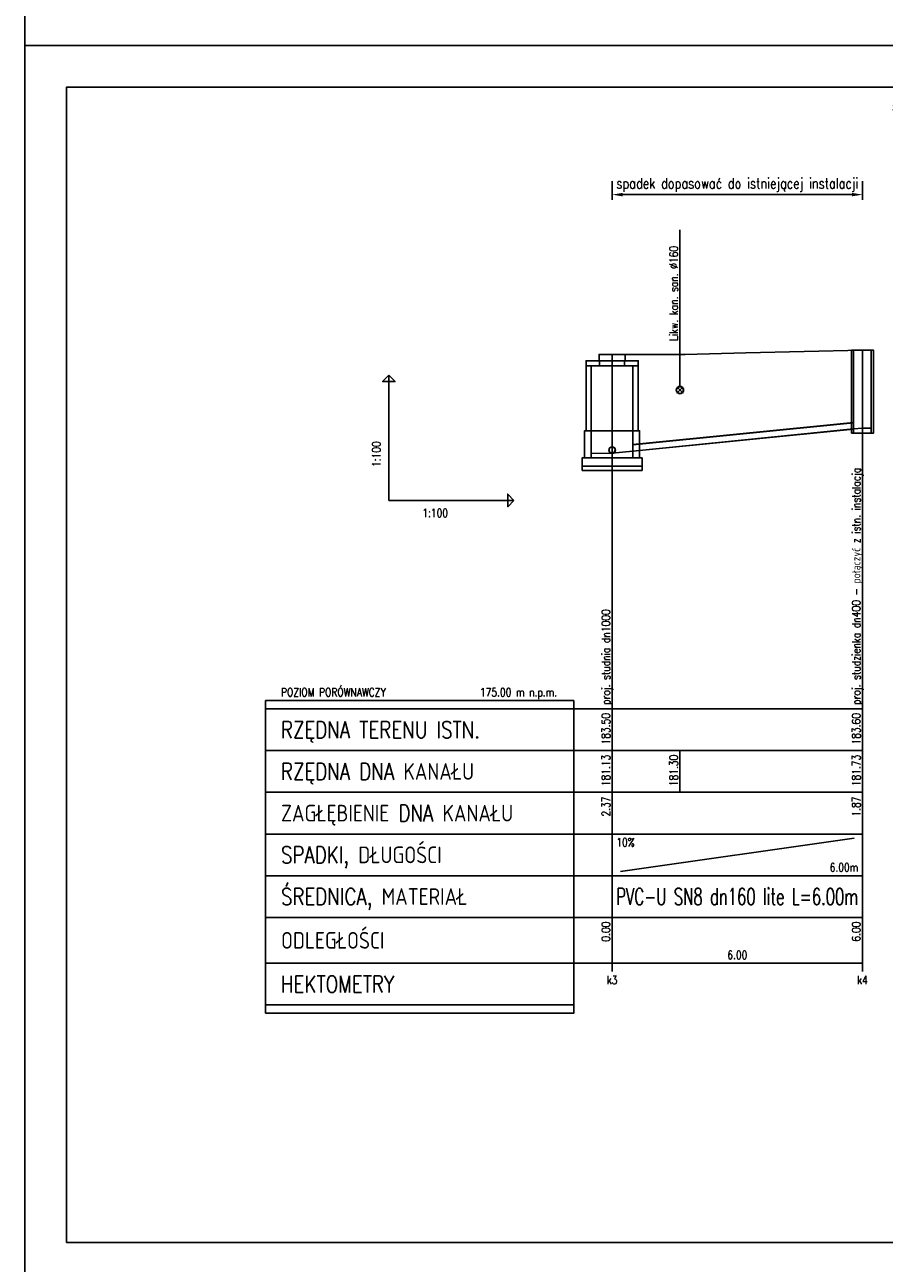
# Model space of a CAD drawing. Header units: millimetres. Extents: x -585 to 636, y -2124 to -85.
# Tile 16 of 19: x 6 to 212, y -674 to -377. Entities that reach past the tile are written whole.
import ezdxf
from ezdxf.enums import TextEntityAlignment as Align

# ---------------------------------------------------------------- set-up
doc = ezdxf.new("R2010")
doc.units = ezdxf.units.MM
doc.header["$LTSCALE"] = 2
for name, color, linetype in [('Liczby', 7, 'Continuous'), ('Linie_opisowe', 7, 'Continuous'), ('Linie_tabeli', 7, 'Continuous'), ('Odcinki', 7, 'Continuous'), ('Opis_PZ', 7, 'Continuous'), ('Opis_uzbr_n', 7, 'Continuous'), ('Opis_wl', 7, 'Continuous'), ('Teren_istn', 3, 'Continuous'), ('Uzbr_podz', 7, 'Continuous'), ('warstwa_nr_0', 8, 'Continuous'), ('Wezly', 7, 'Continuous')]:
    doc.layers.add(name, color=color, linetype=linetype)
doc.styles.get("Standard").update_dxf_attribs({"font": 'simplex.shx', "width": 0.8})
doc.dimstyles.new('ISO-25', dxfattribs={"dimtxt": 2.5, "dimasz": 2.5, "dimexe": 1.25, "dimexo": 0.625, "dimtad": 1, "dimtxsty": 'Standard', "dimcen": 2.5, "dimadec": 0, "dimazin": 0, "dimtfac": 1, "dimtmove": 0, "dimatfit": 3, "dimfxl": 1, "dimarcsym": 0})

# ---------------------------------------------------------------- blocks, each defined once
blk = doc.blocks.new('*D10')
at = {"layer": 'Defpoints', "color": 0, "transparency": 16777216}
for p in [(219.53, -395.56), (266.57, -395.56), (266.57, -399.43)]:
    blk.add_point(p, dxfattribs=at)
at = {"layer": 'warstwa_nr_0', "color": 0, "lineweight": -2, "transparency": 16777216}
for p, q in [((219.53, -396.19), (219.53, -400.68)), ((266.57, -396.19), (266.57, -400.68)), ((222.03, -399.43), (264.07, -399.43))]:
    blk.add_line(p, q, dxfattribs=at)
at = {"layer": 'warstwa_nr_0', "color": 0, "transparency": 16777216}
for points in [[(222.03, -399.02), (222.03, -399.85), (219.53, -399.43)], [(264.07, -399.02), (264.07, -399.85), (266.57, -399.43)]]:
    blk.add_solid(points, dxfattribs=at)
at = {"layer": 'warstwa_nr_0', "color": 0, "transparency": 16777216, "insert": (243.05, -397.14), "char_height": 2.5, "attachment_point": 5}
blk.add_mtext('spadek dopasować do istniejącej instalacji', dxfattribs=at)
blk = doc.blocks.new('*D13')
at = {"layer": 'Defpoints', "color": 0, "transparency": 16777216}
for p in [(146.89, -414.13), (206.93, -414.13), (206.93, -418)]:
    blk.add_point(p, dxfattribs=at)
at = {"layer": 'warstwa_nr_0', "color": 0, "lineweight": -2, "transparency": 16777216}
for p, q in [((146.89, -414.75), (146.89, -419.25)), ((206.93, -414.75), (206.93, -419.25)), ((149.39, -418), (204.43, -418))]:
    blk.add_line(p, q, dxfattribs=at)
at = {"layer": 'warstwa_nr_0', "color": 0, "transparency": 16777216}
for points in [[(149.39, -417.58), (149.39, -418.41), (146.89, -418)], [(204.43, -417.58), (204.43, -418.41), (206.93, -418)]]:
    blk.add_solid(points, dxfattribs=at)
at = {"layer": 'warstwa_nr_0', "color": 0, "transparency": 16777216, "insert": (176.91, -415.7), "char_height": 2.5, "attachment_point": 5}
blk.add_mtext('spadek dopasować do istniejącej instalacji', dxfattribs=at)

msp = doc.modelspace()

# ---------------------------------------------------------------- linework, layer by layer
at = {"layer": 'Linie_opisowe'}
msp.add_line((163.1675, -464.0594), (163.1675, -426.4593), dxfattribs=at)
at = {"layer": 'Linie_tabeli'}
for p, q in [((93.3455, -491.3304), (93.3455, -461.3304)), ((93.3455, -491.3304), (123.3455, -491.3304)), ((63.7775, -541.3304), (157.6975, -541.3304)), ((146.8867, -541.3304), (146.8867, -571.3304)), ((146.8867, -541.3304), (206.9321, -541.3304)), ((206.9321, -541.3304), (206.9321, -571.3304)), ((206.9321, -541.3304), (206.9321, -602.3304)), ((63.7775, -551.3304), (157.6975, -551.3304)), ((146.8867, -551.3304), (206.9321, -551.3304)), ((163.1675, -551.3304), (163.1675, -561.3304)), ((63.7775, -561.3304), (157.6975, -561.3304)), ((146.8867, -561.3304), (206.9321, -561.3304)), ((63.7775, -571.3304), (157.6975, -571.3304)), ((146.8867, -571.3304), (146.8867, -581.3304)), ((146.8867, -571.3304), (146.8867, -581.3304)), ((146.8867, -571.3304), (206.9321, -571.3304)), ((148.8867, -580.3304), (204.9321, -572.3304)), ((206.9321, -571.3304), (206.9321, -581.3304)), ((63.7775, -581.3304), (157.6975, -581.3304)), ((146.8867, -581.3304), (146.8867, -591.3304)), ((146.8867, -581.3304), (206.9321, -581.3304)), ((206.9321, -581.3304), (206.9321, -591.3304)), ((63.7775, -591.3304), (157.6975, -591.3304)), ((146.8867, -591.3304), (146.8867, -604.3304)), ((146.8867, -591.3304), (206.9321, -591.3304)), ((206.9321, -591.3304), (206.9321, -604.3304)), ((63.7775, -602.3304), (157.6975, -602.3304)), ((146.8867, -602.3304), (206.9321, -602.3304)), ((63.7775, -612.3304), (137.6975, -612.3304))]:
    msp.add_line(p, q, dxfattribs=at)
for points in [[(6.0076, -382.2637), (426.0076, -382.2637), (426.0076, -85.2637), (6.0076, -85.2637)], [(6.0076, -679.2637), (426.0076, -679.2637), (426.0076, -382.2637), (6.0076, -382.2637)], [(16.0076, -669.2637), (416.0076, -669.2637), (416.0076, -392.2637), (16.0076, -392.2637)], [(93.3455, -461.3304), (94.8455, -462.8304), (91.8455, -462.8304)], [(123.3455, -491.3304), (121.8455, -492.8304), (121.8455, -489.8304)], [(63.7775, -614.3304), (137.6975, -614.3304), (137.6975, -539.3304), (63.7775, -539.3304)]]:
    msp.add_lwpolyline(points, close=True, dxfattribs=at)
for points in [[(146.8867, -541.3304), (146.8867, -456.3304)], [(206.9321, -541.3304), (206.9321, -455.3304)]]:
    msp.add_lwpolyline(points, dxfattribs=at)
at = {"layer": 'Odcinki'}
for points in [[(151.8867, -478.0311), (204.8071, -472.7391), (204.8071, -472.6663), (151.8867, -477.9584)], [(151.8867, -479.4856), (204.8071, -474.1936), (204.8071, -474.2663), (151.8867, -479.5584)]]:
    msp.add_lwpolyline(points, close=True, dxfattribs=at)
at = {"layer": 'Opis_wl'}
for radius in [0.8, 0.8, 0.7273, 0.7273]:
    msp.add_circle((146.8867, -479.2584), radius, dxfattribs=at)
at = {"layer": 'Teren_istn'}
msp.add_lwpolyline([(146.8867, -456.3304), (164.3867, -456.3304), (178.9329, -455.9468), (206.9321, -455.3304)], dxfattribs=at)
at = {"layer": 'Uzbr_podz', "const_width": 0.3}
for points in [[(162.3675, -465.6594), (163.9675, -464.0594)], [(162.3675, -464.0594), (163.9675, -465.6594)]]:
    msp.add_lwpolyline(points, dxfattribs=at)
at = {"layer": 'Uzbr_podz'}
for radius in [0.88, 0.8]:
    msp.add_circle((163.1675, -464.8594), radius, dxfattribs=at)
at = {"layer": 'Wezly'}
for p, q in [((149.8867, -457.8304), (143.8867, -457.8304)), ((149.8867, -459.0304), (143.8867, -459.0304)), ((152.4867, -474.6304), (141.2867, -474.6304))]:
    msp.add_line(p, q, dxfattribs=at)
for points in [[(143.7667, -457.8304), (150.0067, -457.8304), (150.0067, -456.3304), (143.7667, -456.3304)], [(204.2759, -455.3304), (209.5884, -455.3304), (209.5884, -455.3304), (204.2759, -455.3304)], [(204.2759, -475.1936), (209.5884, -475.1936), (209.5884, -455.3304), (204.2759, -455.3304)], [(204.8071, -475.1936), (209.0571, -475.1936), (209.0571, -455.3304), (204.8071, -455.3304)], [(143.8867, -457.8304), (140.6367, -457.8304), (140.6367, -459.0304), (143.8867, -459.0304)], [(141.8867, -474.6304), (140.6367, -474.6304), (140.6367, -459.0304), (141.8867, -459.0304)], [(149.8867, -457.8304), (153.1367, -457.8304), (153.1367, -459.0304), (149.8867, -459.0304)], [(151.8867, -474.6304), (153.1367, -474.6304), (153.1367, -459.0304), (151.8867, -459.0304)], [(141.8867, -481.1184), (140.2867, -481.1184), (140.2867, -474.6304), (141.8867, -474.6304)], [(151.8867, -481.1184), (153.4867, -481.1184), (153.4867, -474.6304), (151.8867, -474.6304)], [(206.9321, -475.1936), (204.8071, -475.1936), (204.8071, -474.1936), (206.9321, -473.9811), (209.0571, -473.9811), (209.0571, -475.1936)], [(139.6867, -483.1184), (154.0867, -483.1184), (154.0867, -481.1184), (139.6867, -481.1184)], [(146.8867, -481.1184), (141.8867, -481.1184), (141.8867, -480.1184), (146.8867, -480.0084), (151.8867, -479.5056), (151.8867, -481.1184)], [(139.6867, -484.1184), (154.0867, -484.1184), (154.0867, -483.1184), (139.6867, -483.1184)]]:
    msp.add_lwpolyline(points, close=True, dxfattribs=at)

# ---------------------------------------------------------------- texts
at = {"layer": 'Liczby', "width": 0.8}
msp.add_text('1:100', height=2, rotation=90, dxfattribs=at).set_placement((91.3455, -483.3304))
for s, p in [('1:100', (101.3455, -495.3304)), ('10%', (147.8867, -574.3304))]:
    msp.add_text(s, height=2, dxfattribs=at).set_placement(p)
for s, p in [('183.50', (146.3867, -542.3304)), ('183.60', (206.4321, -542.3304)), ('181.13', (146.3867, -552.3304)), ('181.30', (162.6675, -552.3304)), ('181.73', (206.4321, -552.3304)), ('2.37', (146.3867, -562.3304)), ('1.87', (206.4321, -562.3304)), ('0.00', (146.3867, -592.3304)), ('6.00', (206.4321, -592.3304))]:
    msp.add_text(s, height=2, rotation=90, dxfattribs=at).set_placement(p, align=Align.RIGHT)
msp.add_text('6.00m', height=2, dxfattribs=at).set_placement((205.9321, -580.3304), align=Align.RIGHT)
at = {"layer": 'Liczby', "width": 0.580454}
msp.add_text('PVC-U SN8 dn160 lite L=6.00m', height=4, dxfattribs=at).set_placement((147.8867, -588.3304), (205.9321, -588.3304), align=Align.FIT)
at = {"layer": 'Liczby', "width": 0.8}
for s, p in [('6.00', (176.9094, -601.3304)), ('k3', (146.8867, -607.3304)), ('k4', (206.9321, -607.3304))]:
    msp.add_text(s, height=2, dxfattribs=at).set_placement(p, align=Align.CENTER)
at = {"layer": 'Linie_tabeli', "width": 0.8}
for s, height, p in [('POZIOM PORÓWNAWCZY', 2, (67.4735, -538.3304)), ('RZĘDNA TERENU ISTN.', 4, (67.4735, -548.3304)), ('RZĘDNA DNA KANAŁU', 4, (67.4735, -558.3304)), ('ZAGŁĘBIENIE DNA KANAŁU', 4, (67.4735, -568.3304)), ('SPADKI, DŁUGOŚCI', 4, (67.4735, -578.3304)), ('ŚREDNICA, MATERIAŁ', 4, (67.4735, -588.3304)), ('ODLEGŁOŚCI', 4, (67.4735, -598.8304)), ('HEKTOMETRY', 4, (67.4735, -609.3304))]:
    msp.add_text(s, height=height, dxfattribs=at).set_placement(p)
msp.add_text('175.00 m n.p.m.', height=2, dxfattribs=at).set_placement((133.6975, -538.3304), align=Align.RIGHT)
at = {"layer": 'Opis_PZ', "width": 0.8}
for s, p in [('proj. studzienka dn400 - połączyć z istn. instalacją', (206.4321, -540.3304)), ('proj. studnia dn1000', (146.3867, -540.3304))]:
    msp.add_text(s, height=2, rotation=90, dxfattribs=at).set_placement(p)
at = {"layer": 'Opis_uzbr_n', "width": 0.8}
msp.add_text('Likw. kan. san. %%C160', height=2, rotation=90, dxfattribs=at).set_placement((162.6675, -453.0593))

# ---------------------------------------------------------------- dimensions: what is measured, and where the dimension line sits
at = {"layer": 'warstwa_nr_0'}
for base, p1, p2, picture, middle in [((266.5734, -399.4334), (219.5272, -395.5632), (266.5734, -395.5632), '*D10', (243.0503, -399.4334)), ((206.9321, -417.9963), (146.8867, -414.1261), (206.9321, -414.1261), '*D13', (176.9094, -417.9963))]:
    dim = msp.add_linear_dim(base=base, p1=p1, p2=p2, angle=0, text='spadek dopasować do istniejącej instalacji', dimstyle='ISO-25', dxfattribs=at)
    dim.commit()
    dim.dimension.update_dxf_attribs({"geometry": picture, "text_midpoint": middle, "dimtype": 161})

doc.saveas('drawing.dxf')
